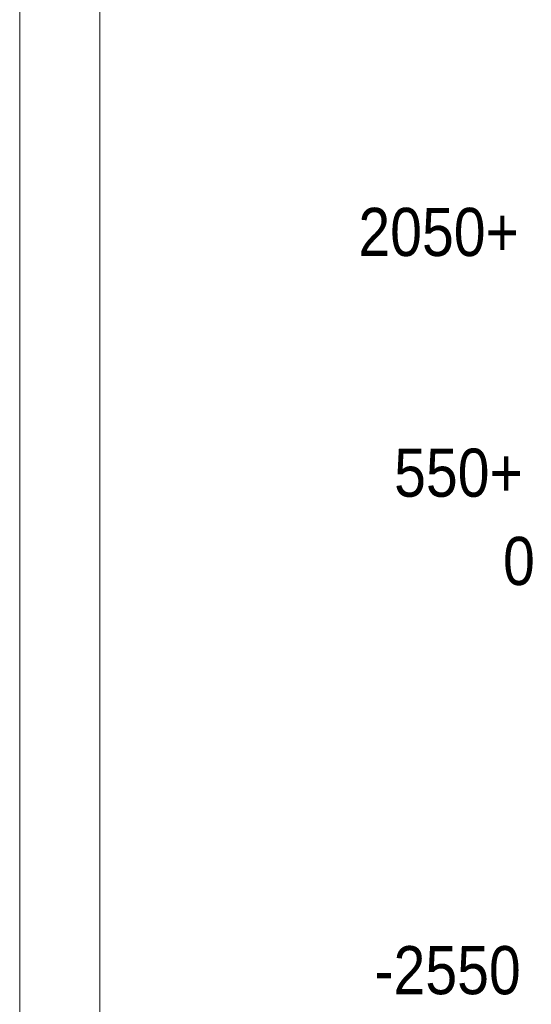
# Model space of a CAD drawing. Header units: millimetres. Extents: x -914 to -73, y -1403 to -809.
# Tile 2 of 79: x -914 to -882, y -1326 to -1264. Entities that reach past the tile are written whole.
import ezdxf

# ---------------------------------------------------------------- set-up
doc = ezdxf.new("R2010")
doc.units = ezdxf.units.MM
doc.linetypes.add('XKITLINE00', pattern=[0])
doc.layers.add('Stramien', color=4, linetype='Continuous', lineweight=0)
doc.layers.add('Tekening kader', color=3, linetype='Continuous', lineweight=0)
doc.styles.add('ARIAL', font='arial.ttf')

msp = doc.modelspace()

# ---------------------------------------------------------------- linework, layer by layer
at = {"layer": 'Tekening kader', "linetype": 'XKITLINE00', "lineweight": 0}
for p, q in [((-914.148, -808.982), (-914.148, -1402.982)), ((-909.148, -813.982), (-909.148, -1397.982))]:
    msp.add_line(p, q, dxfattribs=at)

# ---------------------------------------------------------------- texts
at = {"layer": 'Stramien', "style": 'ARIAL', "width": 0.85}
for s, p in [('2050+', (-893.052, -1278.946)), ('550+', (-890.826, -1293.946)), ('0', (-884.04, -1299.446)), ('-2550', (-892.047, -1324.946))]:
    msp.add_text(s, height=3, dxfattribs=at).set_placement(p)

doc.saveas('drawing.dxf')
